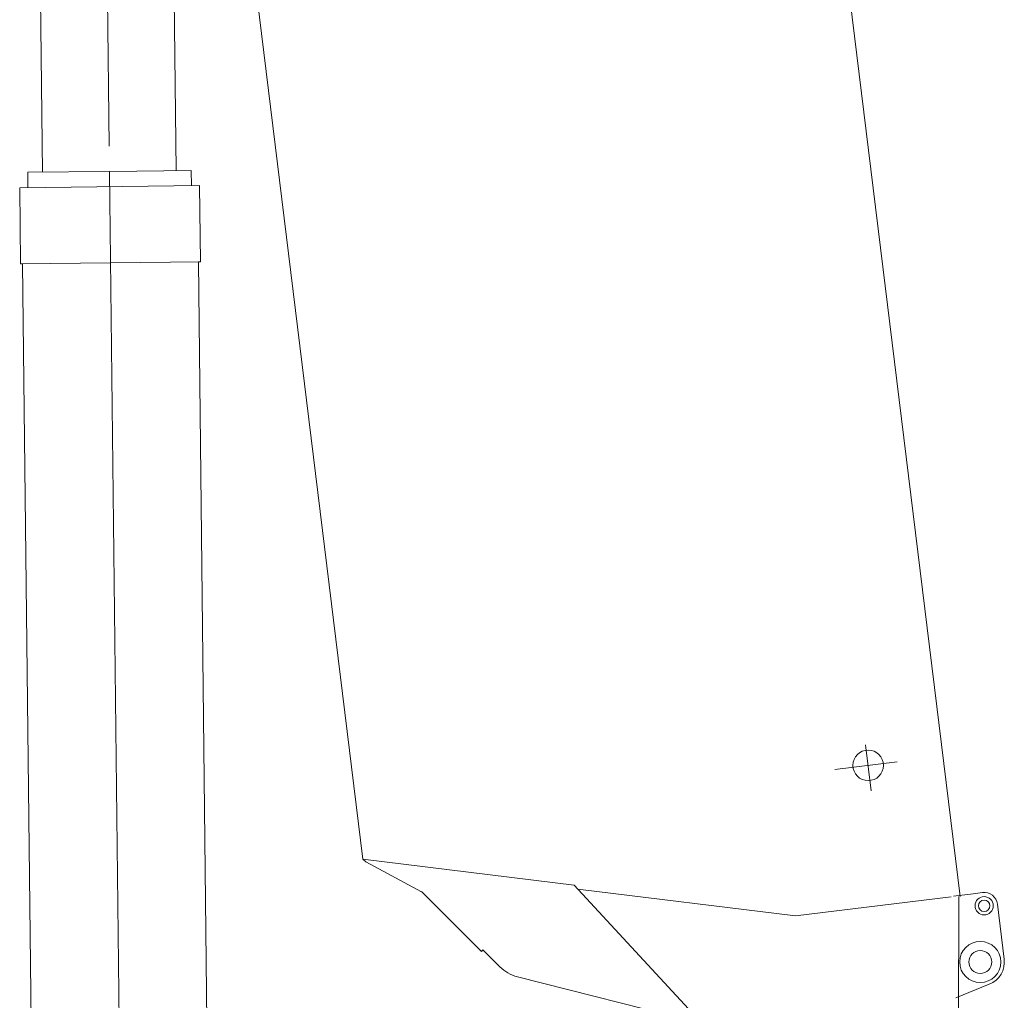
# Model space of a CAD drawing. Extents: x 22073 to 142282, y 6659 to 108851.
# Tile 59 of 68: x 128410 to 130992, y 10988 to 13559. Entities that reach past the tile are written whole.
import ezdxf

# ---------------------------------------------------------------- set-up
doc = ezdxf.new("R2010")
doc.units = 0
doc.header["$LTSCALE"] = 150
doc.header["$MEASUREMENT"] = 0
doc.linetypes.add('CENTER', pattern=[50.5, 30, -9, 2.5, -9])
doc.layers.add('11', color=7, linetype='Continuous')

# ---------------------------------------------------------------- blocks, each defined once
blk = doc.blocks.new('*G13')
at = {"layer": '11', "color": 7, "linetype": 'CENTER', "lineweight": 9}
for p, q in [((128644.6, 13227.1), (128605, 16773.4)), ((128696.8, 16609.4), (128506.8, 16607.3))]:
    blk.add_line(p, q, dxfattribs=at)
at = {"layer": '11', "color": 7, "linetype": 'Continuous', "lineweight": 9}
for p, q in [((128476.8, 16607), (128478.7, 16437)), ((128738.7, 16439.9), (128736.8, 16609.9)), ((128783.7, 16440.4), (128433.7, 16436.5)), ((128433.7, 16436.5), (128470.3, 13158.9)), ((128478.7, 16437), (128608.7, 16438.4)), ((128608.7, 16438.4), (128738.7, 16439.9)), ((128820.3, 13162.8), (128783.7, 16440.4))]:
    blk.add_line(p, q, dxfattribs=at)
for radius in [85, 75.1]:
    blk.add_circle((128606.8, 16608.4), radius, dxfattribs=at)
blk.add_arc((128606.8, 16608.4), 130, 0.64, -179.36, dxfattribs=at)
blk = doc.blocks.new('*G14')
at = {"layer": '11', "color": 7, "linetype": 'Continuous', "lineweight": 9}
for p, q in [((128645.8, 13160.9), (128431.5, 13158.5)), ((128431.5, 13158.5), (128431.9, 13118.5)), ((128645.8, 13160.9), (128860.1, 13163.3)), ((128860.1, 13163.3), (128860.5, 13123.3)), ((128410.2, 13118.2), (128882.2, 13123.5)), ((128412.5, 12918.2), (128410.2, 13118.2)), ((128882.2, 13123.5), (128884.4, 12923.5)), ((128412.5, 12918.2), (128884.4, 12923.5)), ((128418, 12918.3), (128412.5, 12918.2)), ((128457.3, 9393.5), (128418, 12918.3)), ((128884.4, 12923.5), (128878.9, 12923.5)), ((128878.9, 12923.5), (128918.3, 9398.7)), ((128918.3, 9398.7), (128457.3, 9393.5)), ((128855.1, 9398), (128520.6, 9394.2)), ((128520.6, 9394.2), (128562.8, 9188.8)), ((128817.5, 9191.6), (128855.1, 9398))]:
    blk.add_line(p, q, dxfattribs=at)
at = {"layer": '11', "color": 7, "linetype": 'CENTER', "lineweight": 9}
for p, q in [((128689.8, 9216.1), (128645.8, 13160.9)), ((128688, 9379.6), (128690.7, 9136.5)), ((128847.3, 9217.9), (128515, 9214.2))]:
    blk.add_line(p, q, dxfattribs=at)
at = {"layer": '11', "color": 7, "linetype": 'Continuous', "lineweight": 9}
for radius in [75.1, 75]:
    blk.add_circle((128689.8, 9216.1), radius, dxfattribs=at)
blk.add_arc((128689.8, 9216.1), 130, -167.8548, -10.869, dxfattribs=at)
blk = doc.blocks.new('*G38')
at = {"layer": '11', "color": 7, "linetype": 'Continuous', "lineweight": 9}
for p, q in [((129652.2, 21231.7), (130876.5, 11260.3)), ((129310, 11357.4), (128917.4, 14554.8)), ((129317.9, 11350.7), (129310, 11357.4)), ((129864.3, 11289.5), (129310, 11357.4)), ((129464.3, 11272.4), (129317.9, 11350.7)), ((129864.3, 11289.5), (130292.9, 10827.4)), ((129463.8, 11272.6), (129621, 11115.7)), ((130444.4, 11209.1), (129874, 11279)), ((130852.7, 11259.2), (130444.4, 11209.1)), ((130859.5, 11261), (130910.4, 11267.3)), ((130873.5, 11259.9), (130871.5, 10621.9)), ((130910.4, 11267.3), (130935.2, 11270.3)), ((130974.2, 11239.8), (130991.9, 11095.9)), ((129621, 11115.7), (129625.2, 11119.9)), ((129669.5, 11075.8), (129625.2, 11119.9)), ((130200.5, 10927), (129715.6, 11049.6)), ((130953, 11029.8), (130864.9, 10994.2))]:
    blk.add_line(p, q, dxfattribs=at)
at = {"layer": '11', "color": 7, "linetype": 'CENTER', "lineweight": 9}
for p, q in [((130628.6, 11657.7), (130643.5, 11536.7)), ((130711.7, 11613.1), (130547.9, 11593))]:
    blk.add_line(p, q, dxfattribs=at)
at = {"layer": '11', "color": 7, "linetype": 'Continuous', "lineweight": 9}
for centre, radius in [((130635.3, 11603.7), 40), ((130635.3, 11603.7), 40), ((130635.3, 11603.7), 40), ((130939.5, 11235.6), 24), ((130939.5, 11235.6), 15), ((130929.4, 11088.2), 54), ((130929.4, 11088.2), 30), ((130929.4, 11088.2), 30)]:
    blk.add_circle(centre, radius, dxfattribs=at)
for centre, radius, start, end in [((130939.5, 11235.6), 35, 7, 97), ((130929.4, 11088.2), 63, -67.9997, 7.0004), ((129740.1, 11146.5), 100, -134.9541, -104.1873)]:
    blk.add_arc(centre, radius, start, end, dxfattribs=at)

msp = doc.modelspace()

# ---------------------------------------------------------------- block references
at = {"color": 7, "linetype": 'Continuous', "lineweight": 9}
for name in ['*G38', '*G13', '*G14']:
    msp.add_blockref(name, (0, 0), dxfattribs=at)

doc.saveas('drawing.dxf')
